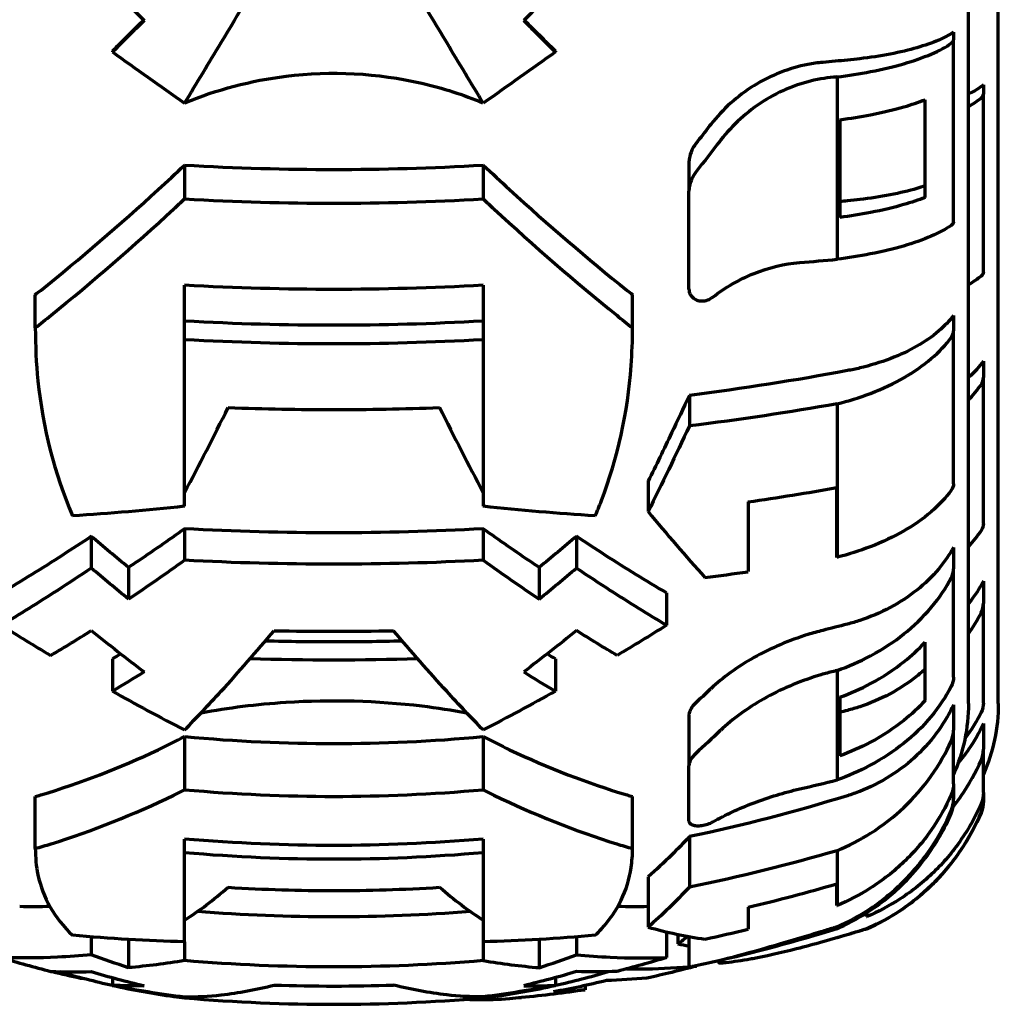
# Model space of a CAD drawing. Header units: millimetres. Extents: x 0 to 1189, y 0 to 841.
# Tile 11 of 56: x 374 to 407, y 267 to 300. Entities that reach past the tile are written whole.
import ezdxf

# ---------------------------------------------------------------- set-up
doc = ezdxf.new("R2010")
doc.units = ezdxf.units.MM
doc.header["$LTSCALE"] = 0.75
doc.layers.add('Visible', color=7, linetype='Continuous', lineweight=70)

msp = doc.modelspace()

# ---------------------------------------------------------------- linework, layer by layer
at = {"layer": 'Visible', "extrusion": (0, 1, 0)}
for p, q in [((405.971, 277.223), (405.971, 338.531)), ((406.971, 277.223), (406.971, 338.531)), ((405.471, 299.694), (405.471, 299.435)), ((405.471, 293.341), (405.471, 299.435)), ((377.303, 299.059), (377.303, 299.033)), ((392.138, 299.059), (392.138, 299.033)), ((401.572, 298.198), (401.572, 292.093)), ((406.471, 297.931), (406.471, 297.624)), ((404.521, 294.164), (404.521, 297.436)), ((406.471, 291.662), (406.471, 297.624)), ((401.667, 296.767), (401.667, 293.492)), ((379.721, 295.247), (379.721, 294.112)), ((389.721, 295.247), (389.721, 294.112)), ((396.611, 295.318), (396.611, 294.368)), ((396.611, 291.098), (396.611, 294.368)), ((379.721, 283.823), (379.721, 291.223)), ((389.721, 291.223), (389.721, 283.823)), ((374.721, 289.795), (374.721, 290.906)), ((394.721, 289.795), (394.721, 290.906)), ((405.471, 290.206), (405.471, 289.694)), ((405.471, 284.58), (405.471, 289.694)), ((406.471, 288.685), (406.471, 288.133)), ((406.471, 283.247), (406.471, 288.133)), ((396.624, 287.537), (396.624, 286.514)), ((401.572, 287.253), (401.572, 282.116)), ((395.243, 284.665), (395.243, 283.647)), ((401.561, 282.114), (401.561, 284.448)), ((398.59, 283.972), (398.59, 281.635)), ((379.721, 283.071), (379.721, 282.017)), ((389.721, 283.071), (389.721, 282.017)), ((376.596, 282.818), (376.596, 281.756)), ((392.846, 282.818), (392.846, 281.756)), ((405.471, 282.448), (405.471, 281.734)), ((401.561, 282.114), (401.572, 282.116)), ((377.846, 281.778), (377.846, 280.716)), ((391.596, 281.778), (391.596, 280.716)), ((405.471, 278.1), (405.471, 281.734)), ((406.471, 281.317), (406.471, 280.574)), ((395.859, 280.925), (395.859, 279.844)), ((406.471, 277.243), (406.471, 280.574)), ((404.521, 277.319), (404.521, 279.276)), ((377.303, 278.715), (377.303, 277.633)), ((392.138, 278.715), (392.138, 277.633)), ((401.572, 278.327), (401.572, 274.661)), ((401.667, 277.433), (401.667, 275.467)), ((405.471, 277.179), (405.471, 276.332)), ((396.611, 276.821), (396.611, 275.134)), ((405.471, 274.534), (405.471, 276.332)), ((406.471, 276.55), (406.471, 275.688)), ((379.721, 276.112), (379.721, 274.334)), ((389.721, 276.112), (389.721, 274.334)), ((406.471, 274.238), (406.471, 275.688)), ((396.611, 273.287), (396.611, 275.134)), ((405.471, 274.534), (405.471, 274.018)), ((374.721, 272.365), (374.721, 274.106)), ((394.721, 272.365), (394.721, 274.106)), ((405.471, 273.952), (405.471, 274.018)), ((406.471, 274.238), (406.471, 273.952)), ((379.721, 269.243), (379.721, 272.684)), ((389.721, 272.684), (389.721, 269.243)), ((396.624, 272.764), (396.624, 271.071)), ((401.572, 272.293), (401.572, 270.458)), ((404.521, 272.035), (404.521, 272.041)), ((395.243, 271.423), (395.243, 269.738)), ((401.561, 270.455), (401.561, 271.187)), ((398.59, 270.399), (398.59, 269.661)), ((401.561, 270.455), (401.572, 270.458)), ((402.561, 270.086), (402.561, 270.215)), ((402.561, 270.086), (402.572, 270.09)), ((402.572, 270.222), (402.572, 270.09)), ((401.572, 269.743), (401.572, 269.679)), ((401.667, 269.728), (401.667, 269.722)), ((402.572, 269.679), (402.572, 269.679)), ((376.596, 269.407), (376.596, 268.809)), ((377.846, 269.32), (377.846, 268.377)), ((391.596, 269.32), (391.596, 268.377)), ((392.846, 269.407), (392.846, 268.809)), ((395.859, 269.574), (395.859, 268.716)), ((396.243, 269.488), (396.243, 269.171)), ((396.611, 269.417), (396.611, 268.407)), ((379.721, 269.243), (379.721, 268.612)), ((389.721, 269.243), (389.721, 268.612)), ((396.859, 268.442), (396.859, 268.432)), ((397.611, 268.606), (397.611, 268.544)), ((377.303, 268.042), (377.303, 267.785)), ((392.138, 268.042), (392.138, 267.785)), ((393.138, 267.778), (393.138, 267.64)), ((379.721, 267.399), (379.721, 267.368)), ((389.721, 267.399), (389.721, 267.368))]:
    msp.add_line(p, q, dxfattribs=at)
at = {"layer": 'Visible', "extrusion": (2e-16, 0, -1)}
for centre, radius, start, end in [((-400.08, 277.223), 5.891, 180, 203.777), ((-401.08, 277.223), 5.891, 180, 203.777), ((-404.471, 273.952), 1, 180, 202.8429), ((-405.471, 273.952), 1, 180, 202.8429), ((-399.595, 276.427), 7.375, 202.8429, 246.1946), ((-398.595, 276.427), 7.375, 202.8429, 216.5442), ((-384.721, 324.04), 56.914, 252.7771, 257.1282), ((-398.595, 276.427), 7.375, 245.3825, 246.1946), ((-385.721, 324.04), 56.914, 252.7771, 253.8212), ((-385.721, 324.04), 56.914, 264.6738, 265.0766)]:
    msp.add_arc(centre, radius, start, end, dxfattribs=at)
for centre, major_axis, ratio, start_param, end_param in [((385.181, 307.56), (31.993, 31.996), 0.010056, 1.795985, 1.829638), ((385.183, 307.565), (33.291, 33.294), 0.010083, 1.787169, 1.819835), ((384.26, 307.56), (-31.993, 31.996), 0.010056, 4.453548, 4.487201), ((384.722, 313.914), (-55.122, 0), 0.289334, 4.395159, 4.410897), ((393.109, 306.054), (39.333, 1.757), 0.213505, 1.363494, 1.366705), ((388.244, 308.734), (25.307, 35.573), 0.332619, 1.678005, 1.695279), ((388.225, 308.748), (26.362, 37.056), 0.332619, 1.678055, 1.70752), ((384.149, 309.568), (-55.807, 0.174), 0.29246, 4.387463, 4.392158), ((384.721, 318.268), (-55.123, 0), 0.570971, 4.39516, 4.49474), ((394.784, 306.477), (13.466, 39.341), 0.219742, 2.026269, 2.112835), ((384.193, 318.773), (54.32, 13.752), 0.601236, 1.803342, 1.872065), ((385.248, 318.773), (-54.32, 13.752), 0.601236, 4.41112, 4.479843), ((384.721, 315.949), (-55.091, 0), 0.599274, 4.621505, 4.803273), ((378.415, 308.386), (-28.232, 35.264), 0.423717, 4.243432, 4.282595), ((391.026, 308.386), (28.232, 35.264), 0.423717, 2.00059, 2.039753), ((382.968, 312.877), (29.613, 36.99), 0.423734, 2.154685, 2.211096), ((384.721, 315.95), (56.845, 0), 0.599274, 1.482724, 1.658869), ((378.451, 308.388), (-29.367, 36.684), 0.423763, 4.243748, 4.281395), ((384.722, 321.604), (-55.122, 0), 0.796721, 4.395159, 4.410897), ((386.309, 312.617), (-29.482, 36.827), 0.423746, 3.986564, 4.02832), ((392.622, 307.328), (36.716, 32.591), 0.48852, 1.898986, 1.940381), ((385.18, 311.304), (28.279, 35.325), 0.423751, 2.297367, 2.306376), ((384.261, 311.304), (-28.279, 35.325), 0.423751, 3.976809, 3.985819), ((384.721, 311.81), (-55.296, 0), 0.599274, 4.661572, 4.763206), ((385.183, 311.355), (29.425, 36.756), 0.423743, 2.263905, 2.296572), ((393.113, 299.953), (39.122, 6.958), 0.576895, 1.456239, 1.45945), ((388.243, 311.589), (13.347, 41.566), 0.590436, 2.313326, 2.3306), ((384.149, 319.734), (-55.797, 1.244), 0.805194, 4.37043, 4.375125), ((388.225, 311.638), (13.904, 43.299), 0.590424, 2.313366, 2.342831), ((384.721, 323.598), (-55.123, 0), 0.944479, 4.39516, 4.49474), ((394.784, 308.635), (5.643, 41.197), 0.363476, 2.665947, 2.752513), ((384.721, 322.708), (-55.091, 0), 0.955371, 4.629349, 4.795429), ((393.101, 296.92), (38.451, 11.864), 0.707413, 1.568755, 1.571965), ((394.113, 296.806), (38.427, 11.843), 0.706679, 1.56844, 1.571652), ((384.193, 323.128), (45.525, 32.669), 0.941727, 2.246573, 2.315296), ((385.248, 323.128), (-45.525, 32.669), 0.941727, 3.96789, 4.036612), ((395.784, 308.824), (4.747, 41.31), 0.369934, 2.790984, 2.811742), ((378.451, 313.085), (-13.312, 45.066), 0.675554, 3.572008, 3.609656), ((392.622, 314.787), (18.845, 45.334), 0.778782, 2.570328, 2.611723), ((389.225, 313.127), (-10.467, 44.256), 0.613565, 3.179417, 3.208882), ((382.968, 314.626), (13.425, 45.441), 0.675545, 2.826401, 2.882813), ((384.721, 322.71), (56.845, 0), 0.955371, 1.482724, 1.658869), ((393.622, 315.356), (15.821, 46.476), 0.790947, 2.654195, 2.69559), ((388.225, 313.092), (-8.567, 44.663), 0.622707, 3.110325, 3.13979), ((386.309, 314.372), (-13.365, 45.241), 0.675548, 3.314838, 3.356594), ((387.309, 314.411), (-11.093, 45.851), 0.686102, 3.241599, 3.283355), ((385.183, 313.816), (13.34, 45.154), 0.675548, 2.935629, 2.968295)]:
    msp.add_ellipse(centre, major_axis=major_axis, ratio=ratio, start_param=start_param, end_param=end_param, dxfattribs=at)
at = {"layer": 'Visible'}
for centre, major_axis, ratio, start_param, end_param in [((384.258, 307.565), (-33.291, 33.294), 0.010083, 1.787169, 1.819835), ((404.469, 299.435), (1.002, 0), 0.289308, -0.398394, -0.000025), ((405.469, 297.624), (1.002, 0), 0.341997, -0.398402, -0.000033), ((384.73, 307.674), (56.426, 0), 0.289318, -1.290881, -1.267704), ((404.469, 289.694), (1.002, 0), 0.57095, -0.398443, -0.000074), ((405.469, 288.133), (1.002, 0), 0.615642, -0.398453, -0.000084), ((379.901, 310.096), (12.991, 39.464), 0.235789, 4.07952, 4.170867), ((389.54, 310.096), (-12.991, 39.464), 0.235789, 2.112318, 2.203665), ((384.722, 315.442), (56.838, 0.001), 0.570946, -1.32431, -1.270019), ((386.473, 312.877), (-29.613, 36.99), 0.423734, 2.154685, 2.211096), ((390.99, 308.388), (29.367, 36.684), 0.423763, 4.243748, 4.281395), ((384.725, 312.875), (56.445, 0), 0.570958, -1.348929, -1.322622), ((404.469, 281.734), (1.002, 0), 0.796704, -0.39852, -0.000151), ((405.469, 280.574), (1.002, 0), 0.829024, -0.39854, -0.000171), ((376.819, 307.328), (-36.716, 32.591), 0.48852, 1.898986, 1.940381), ((383.132, 312.617), (29.482, 36.827), 0.423746, 3.986564, 4.02832), ((384.721, 313.487), (-56.484, 0), 0.599274, 1.53538, 1.606212), ((384.258, 311.355), (-29.425, 36.756), 0.423743, 2.263905, 2.296572), ((404.469, 276.332), (1.002, 0), 0.944471, -0.398711, -0.000342), ((405.469, 275.688), (1.002, 0), 0.961255, -0.398787, -0.000418), ((384.73, 317.568), (56.426, 0), 0.796711, -1.290886, -1.267708), ((404.469, 274.018), (1.002, 0.006), 0.999787, -0.404323, -0.005954), ((405.469, 273.952), (-1.002, 0.004), 0.999392, 2.746767, 3.145136), ((379.901, 309.985), (4.794, 41.27), 0.369362, 3.43502, 3.526367), ((389.54, 309.985), (-4.794, 41.27), 0.369362, 2.756818, 2.848165), ((384.722, 322.458), (56.838, 0.001), 0.944469, -1.324329, -1.270037), ((384.725, 321.339), (56.445, 0.001), 0.944474, -1.348937, -1.322629), ((376.819, 314.787), (-18.845, 45.334), 0.778782, 2.570328, 2.611723), ((390.99, 313.085), (13.312, 45.066), 0.675554, 3.572008, 3.609656), ((386.473, 314.626), (-13.425, 45.441), 0.675545, 2.826401, 2.882813), ((383.132, 314.372), (13.365, 45.241), 0.675548, 3.314838, 3.356594), ((377.819, 315.356), (-15.821, 46.476), 0.790947, 2.671822, 2.69559), ((384.132, 314.411), (11.093, 45.851), 0.686102, 3.241599, 3.244845), ((384.721, 321.725), (-56.484, 0), 0.955371, 1.53538, 1.606212), ((384.258, 313.816), (-13.34, 45.154), 0.675548, 2.935629, 2.968295), ((385.258, 313.932), (-11.072, 45.763), 0.686102, 3.008868, 3.041534)]:
    msp.add_ellipse(centre, major_axis=major_axis, ratio=ratio, start_param=start_param, end_param=end_param, dxfattribs=at)
for points, knots in [([(379.721, 297.317), (380.124, 297.987), (380.532, 298.664), (381.533, 300.327), (382.129, 301.316), (382.721, 302.3)], [-19.5470654, -19.5470654, -19.5470654, -19.5470654, -19.3224133, -19.3224133, -18.9996033, -18.9996033, -18.9996033, -18.9996033]), ([(389.721, 297.317), (389.317, 297.987), (388.909, 298.664), (387.908, 300.327), (387.312, 301.316), (386.721, 302.3)], [17.408031, 17.408031, 17.408031, 17.408031, 17.632683, 17.632683, 17.9554931, 17.9554931, 17.9554931, 17.9554931]), ([(405.471, 299.694), (405.338, 299.608), (405.172, 299.518), (404.757, 299.339), (404.502, 299.25), (403.987, 299.101), (403.681, 299.027), (403.022, 298.9), (402.669, 298.846), (402.201, 298.79), (402.061, 298.775), (401.916, 298.761)], [2.8500439, 2.8500439, 2.8500439, 2.8500439, 2.9462515, 2.9462515, 3.0553759, 3.0553759, 3.1644386, 3.1644386, 3.2735014, 3.2735014, 3.3166644, 3.3166644, 3.3166644, 3.3166644]), ([(401.572, 298.198), (401.945, 298.245), (402.33, 298.306), (403.105, 298.456), (403.488, 298.548), (404.131, 298.734), (404.451, 298.845), (404.994, 299.081), (405.22, 299.204), (405.392, 299.323)], [-4.0816675, -4.0816675, -4.0816675, -4.0816675, -3.9618291, -3.9618291, -3.8252836, -3.8252836, -3.6886674, -3.6886674, -3.5563533, -3.5563533, -3.5563533, -3.5563533]), ([(401.09, 298.685), (400.925, 298.67), (400.759, 298.647), (399.963, 298.494), (399.349, 298.253), (398.234, 297.562), (397.742, 297.121), (397.327, 296.592), (397.314, 296.575), (397.301, 296.558)], [2.3633104, 2.3633104, 2.3633104, 2.3633104, 2.4153862, 2.4153862, 2.6142476, 2.6142476, 2.8105093, 2.8105093, 2.8169655, 2.8169655, 2.8169655, 2.8169655]), ([(379.729, 297.332), (380.803, 297.775), (381.942, 298.078), (384.637, 298.41), (386.177, 298.329), (388.368, 297.823), (389.054, 297.604), (389.712, 297.332)], [-4.6014627, -4.6014627, -4.6014627, -4.6014627, -4.2919798, -4.2919798, -3.8917813, -3.8917813, -3.7013752, -3.7013752, -3.7013752, -3.7013752]), ([(401.449, 298.187), (401.309, 298.174), (401.17, 298.156), (400.398, 298.021), (399.78, 297.789), (398.655, 297.115), (398.156, 296.682), (397.716, 296.137), (397.687, 296.1), (397.658, 296.063)], [2.3628766, 2.3628766, 2.3628766, 2.3628766, 2.4067943, 2.4067943, 2.6057136, 2.6057136, 2.8021395, 2.8021395, 2.8164491, 2.8164491, 2.8164491, 2.8164491]), ([(406.471, 297.931), (406.338, 297.828), (406.172, 297.723), (405.975, 297.622), (405.973, 297.621), (405.971, 297.62)], [2.85004391, 2.85004391, 2.85004391, 2.85004391, 2.94625152, 2.94625152, 2.94736491, 2.94736491, 2.94736491, 2.94736491]), ([(401.667, 296.767), (402.011, 296.812), (402.361, 296.868), (403.105, 297.012), (403.489, 297.105), (404.054, 297.268), (404.297, 297.349), (404.521, 297.436)], [-4.069161, -4.069161, -4.069161, -4.069161, -3.9594341, -3.9594341, -3.8229021, -3.8229021, -3.7194059, -3.7194059, -3.7194059, -3.7194059]), ([(396.843, 295.965), (396.807, 295.918), (396.774, 295.869), (396.695, 295.727), (396.658, 295.631), (396.623, 295.476), (396.615, 295.42), (396.612, 295.364), (396.612, 295.348), (396.611, 295.333), (396.611, 295.318)], [0.57879869, 0.57879869, 0.57879869, 0.57879869, 0.59663945, 0.59663945, 0.62828561, 0.62828561, 0.64611018, 0.64611018, 0.64611018, 0.65098718, 0.65098718, 0.65098718, 0.65098718]), ([(374.721, 290.906), (374.781, 290.954), (374.841, 291.002), (376.225, 292.113), (377.548, 293.25), (379.132, 294.698), (379.428, 294.971), (379.721, 295.247)], [17.4746476, 17.4746476, 17.4746476, 17.4746476, 17.4981244, 17.4981244, 18.0162376, 18.0162376, 18.1360299, 18.1360299, 18.1360299, 18.1360299]), ([(379.721, 295.247), (381.438, 295.147), (383.131, 295.1), (386.311, 295.1), (388.003, 295.147), (389.721, 295.247)], [18.0059202, 18.0059202, 18.0059202, 18.0059202, 18.4829061, 18.4829061, 18.9598921, 18.9598921, 18.9598921, 18.9598921]), ([(389.721, 295.247), (390.014, 294.971), (390.309, 294.698), (391.893, 293.25), (393.216, 292.113), (394.601, 291.002), (394.661, 290.954), (394.721, 290.906)], [16.6833676, 16.6833676, 16.6833676, 16.6833676, 16.8031599, 16.8031599, 17.3212731, 17.3212731, 17.3447499, 17.3447499, 17.3447499, 17.3447499]), ([(396.843, 295.01), (396.808, 294.965), (396.776, 294.918), (396.697, 294.778), (396.659, 294.683), (396.623, 294.527), (396.615, 294.468), (396.612, 294.41), (396.612, 294.396), (396.611, 294.382), (396.611, 294.368)], [0.57737749, 0.57737749, 0.57737749, 0.57737749, 0.59475126, 0.59475126, 0.62625191, 0.62625191, 0.6448508, 0.6448508, 0.6448508, 0.64934479, 0.64934479, 0.64934479, 0.64934479]), ([(404.521, 294.547), (404.428, 294.517), (404.335, 294.487), (403.984, 294.386), (403.678, 294.312), (403.019, 294.184), (402.666, 294.13), (402.198, 294.074), (402.059, 294.059), (401.916, 294.045)], [3.0257977, 3.0257977, 3.0257977, 3.0257977, 3.0657466, 3.0657466, 3.1748762, 3.1748762, 3.2840059, 3.2840059, 3.3268295, 3.3268295, 3.3268295, 3.3268295]), ([(374.721, 289.795), (374.898, 289.936), (375.074, 290.078), (376.635, 291.342), (378.017, 292.539), (379.48, 293.888), (379.6, 294), (379.721, 294.112)], [-6.0159843, -6.0159843, -6.0159843, -6.0159843, -5.9467443, -5.9467443, -5.4053806, -5.4053806, -5.3566078, -5.3566078, -5.3566078, -5.3566078]), ([(379.721, 294.112), (381.438, 294.016), (383.128, 293.97), (386.313, 293.97), (388.003, 294.016), (389.721, 294.112)], [-6.920639, -6.920639, -6.920639, -6.920639, -6.4429476, -6.4429476, -5.9652563, -5.9652563, -5.9652563, -5.9652563]), ([(389.721, 294.112), (389.841, 294), (389.961, 293.888), (391.425, 292.539), (392.806, 291.342), (394.367, 290.078), (394.544, 289.936), (394.721, 289.795)], [-6.7908419, -6.7908419, -6.7908419, -6.7908419, -6.742069, -6.742069, -6.2007054, -6.2007054, -6.1314654, -6.1314654, -6.1314654, -6.1314654]), ([(404.521, 294.164), (404.296, 294.076), (404.051, 293.995), (403.484, 293.83), (403.101, 293.737), (402.358, 293.593), (402.009, 293.537), (401.667, 293.492)], [-0.6503544, -0.6503544, -0.6503544, -0.6503544, -0.5458766, -0.5458766, -0.409261, -0.409261, -0.2999653, -0.2999653, -0.2999653, -0.2999653]), ([(405.392, 293.228), (405.219, 293.107), (404.991, 292.982), (404.444, 292.743), (404.123, 292.631), (403.478, 292.444), (403.095, 292.351), (402.324, 292.201), (401.942, 292.14), (401.572, 292.093)], [-0.8176817, -0.8176817, -0.8176817, -0.8176817, -0.683213, -0.683213, -0.5456153, -0.5456153, -0.4089137, -0.4089137, -0.2898807, -0.2898807, -0.2898807, -0.2898807]), ([(405.471, 293.341), (405.471, 293.305), (405.441, 293.262), (405.393, 293.228), (405.393, 293.228), (405.392, 293.228)], [0.44681284, 0.44681284, 0.44681284, 0.44681284, 0.48438099, 0.48438099, 0.4848196, 0.4848196, 0.4848196, 0.4848196]), ([(397.405, 290.822), (397.827, 291.15), (398.295, 291.42), (399.288, 291.817), (399.804, 291.941), (400.32, 291.984)], [-0.3219243, -0.3219243, -0.3219243, -0.3219243, -0.1609373, -0.1609373, 0, 0, 0, 0]), ([(406.471, 291.662), (406.471, 291.619), (406.441, 291.569), (406.393, 291.529), (406.393, 291.528), (406.392, 291.528)], [0.44681284, 0.44681284, 0.44681284, 0.44681284, 0.48438099, 0.48438099, 0.4848196, 0.4848196, 0.4848196, 0.4848196]), ([(389.721, 291.223), (388.004, 291.129), (386.316, 291.084), (383.125, 291.084), (381.437, 291.129), (379.721, 291.223)], [-20.2998931, -20.2998931, -20.2998931, -20.2998931, -19.8212787, -19.8212787, -19.3426644, -19.3426644, -19.3426644, -19.3426644]), ([(396.611, 291.098), (396.611, 291.065), (396.615, 291.034), (396.633, 290.962), (396.649, 290.923), (396.703, 290.839), (396.745, 290.798), (396.842, 290.737), (396.895, 290.717), (397.012, 290.695), (397.075, 290.694), (397.207, 290.716), (397.274, 290.74), (397.359, 290.789), (397.383, 290.805), (397.405, 290.822)], [0.0011854, 0.0011854, 0.0011854, 0.0011854, 0.0118921, 0.0118921, 0.0261366, 0.0261366, 0.045713, 0.045713, 0.0638758, 0.0638758, 0.0833592, 0.0833592, 0.1044028, 0.1044028, 0.1129139, 0.1129139, 0.1129139, 0.1129139]), ([(405.471, 290.206), (405.338, 290.035), (405.172, 289.859), (404.757, 289.505), (404.502, 289.33), (403.987, 289.036), (403.681, 288.89), (403.022, 288.639), (402.669, 288.533), (402.201, 288.422), (402.061, 288.392), (401.916, 288.365)], [2.8500439, 2.8500439, 2.8500439, 2.8500439, 2.9462515, 2.9462515, 3.0553759, 3.0553759, 3.1644386, 3.1644386, 3.2735014, 3.2735014, 3.3166644, 3.3166644, 3.3166644, 3.3166644]), ([(374.721, 289.795), (374.721, 289.2), (374.75, 288.61), (374.974, 286.439), (375.362, 284.921), (375.971, 283.504)], [11.8642356, 11.8642356, 11.8642356, 11.8642356, 12.0649624, 12.0649624, 12.6112644, 12.6112644, 12.6112644, 12.6112644]), ([(389.721, 290.023), (388.004, 289.928), (386.316, 289.882), (383.125, 289.882), (381.437, 289.928), (379.721, 290.023)], [-19.817453, -19.817453, -19.817453, -19.817453, -19.3387186, -19.3387186, -18.8599842, -18.8599842, -18.8599842, -18.8599842]), ([(393.471, 283.504), (393.544, 283.673), (393.613, 283.845), (394.229, 285.442), (394.561, 286.958), (394.706, 288.953), (394.721, 289.373), (394.721, 289.795)], [1.4412238, 1.4412238, 1.4412238, 1.4412238, 1.506827, 1.506827, 2.0457096, 2.0457096, 2.1881347, 2.1881347, 2.1881347, 2.1881347]), ([(401.572, 287.253), (401.945, 287.347), (402.33, 287.466), (403.105, 287.762), (403.488, 287.944), (404.131, 288.312), (404.451, 288.531), (404.994, 288.995), (405.22, 289.239), (405.392, 289.473)], [0.2897036, 0.2897036, 0.2897036, 0.2897036, 0.409542, 0.409542, 0.5460875, 0.5460875, 0.6827036, 0.6827036, 0.8150178, 0.8150178, 0.8150178, 0.8150178]), ([(389.721, 289.398), (388.005, 289.304), (386.318, 289.259), (383.124, 289.259), (381.436, 289.304), (379.721, 289.398)], [-7.07885, -7.07885, -7.07885, -7.07885, -6.5997659, -6.5997659, -6.1206818, -6.1206818, -6.1206818, -6.1206818]), ([(406.471, 288.685), (406.338, 288.5), (406.172, 288.31), (405.975, 288.129), (405.973, 288.127), (405.971, 288.125)], [2.85004391, 2.85004391, 2.85004391, 2.85004391, 2.94625152, 2.94625152, 2.94736491, 2.94736491, 2.94736491, 2.94736491]), ([(396.624, 287.537), (396.423, 287.106), (396.225, 286.685), (395.773, 285.743), (395.51, 285.204), (395.243, 284.665)], [5.2353136, 5.2353136, 5.2353136, 5.2353136, 5.3879579, 5.3879579, 5.5883827, 5.5883827, 5.5883827, 5.5883827]), ([(381.179, 287.13), (382.39, 287.084), (383.577, 287.061), (385.864, 287.061), (387.051, 287.084), (388.262, 287.13)], [-20.3932221, -20.3932221, -20.3932221, -20.3932221, -20.0502167, -20.0502167, -19.7072114, -19.7072114, -19.7072114, -19.7072114]), ([(405.471, 284.58), (405.471, 284.509), (405.441, 284.425), (405.393, 284.358), (405.393, 284.357), (405.392, 284.356)], [0.44681284, 0.44681284, 0.44681284, 0.44681284, 0.48438099, 0.48438099, 0.4848196, 0.4848196, 0.4848196, 0.4848196]), ([(405.392, 284.356), (405.219, 284.119), (404.991, 283.87), (404.444, 283.4), (404.123, 283.179), (403.478, 282.809), (403.095, 282.625), (402.324, 282.329), (401.942, 282.211), (401.572, 282.116)], [3.5813627, 3.5813627, 3.5813627, 3.5813627, 3.7158313, 3.7158313, 3.8534291, 3.8534291, 3.9901307, 3.9901307, 4.1091636, 4.1091636, 4.1091636, 4.1091636]), ([(406.471, 283.247), (406.471, 283.17), (406.441, 283.079), (406.393, 283.007), (406.393, 283.006), (406.392, 283.006)], [0.44681284, 0.44681284, 0.44681284, 0.44681284, 0.48438099, 0.48438099, 0.4848196, 0.4848196, 0.4848196, 0.4848196]), ([(379.721, 283.071), (379.175, 282.681), (378.623, 282.298), (377.994, 281.877), (377.92, 281.827), (377.846, 281.778)], [6.4700001, 6.4700001, 6.4700001, 6.4700001, 6.693301, 6.693301, 6.7232545, 6.7232545, 6.7232545, 6.7232545]), ([(391.596, 281.778), (391.521, 281.827), (391.447, 281.877), (390.818, 282.298), (390.266, 282.681), (389.721, 283.071)], [5.3380025, 5.3380025, 5.3380025, 5.3380025, 5.367956, 5.367956, 5.5912569, 5.5912569, 5.5912569, 5.5912569]), ([(376.596, 282.818), (376.274, 282.602), (375.95, 282.39), (374.946, 281.744), (374.263, 281.324), (373.582, 280.925)], [6.6749509, 6.6749509, 6.6749509, 6.6749509, 6.8062552, 6.8062552, 7.0814117, 7.0814117, 7.0814117, 7.0814117]), ([(395.859, 280.925), (395.178, 281.324), (394.495, 281.744), (393.491, 282.39), (393.168, 282.602), (392.846, 282.818)], [4.947867, 4.947867, 4.947867, 4.947867, 5.2230235, 5.2230235, 5.3543278, 5.3543278, 5.3543278, 5.3543278]), ([(405.471, 282.448), (405.338, 282.21), (405.172, 281.963), (404.757, 281.469), (404.502, 281.225), (403.987, 280.815), (403.681, 280.611), (403.022, 280.26), (402.669, 280.113), (402.201, 279.958), (402.061, 279.917), (401.916, 279.879)], [2.8500439, 2.8500439, 2.8500439, 2.8500439, 2.9462515, 2.9462515, 3.0553759, 3.0553759, 3.1644386, 3.1644386, 3.2735014, 3.2735014, 3.3166644, 3.3166644, 3.3166644, 3.3166644]), ([(376.596, 281.756), (376.22, 281.502), (375.843, 281.253), (374.838, 280.606), (374.21, 280.216), (373.582, 279.844)], [-5.6143586, -5.6143586, -5.6143586, -5.6143586, -5.4611539, -5.4611539, -5.2078164, -5.2078164, -5.2078164, -5.2078164]), ([(392.846, 281.756), (393.221, 281.502), (393.598, 281.253), (394.603, 280.606), (395.231, 280.216), (395.859, 279.844)], [6.940353, 6.940353, 6.940353, 6.940353, 7.0935578, 7.0935578, 7.3468953, 7.3468953, 7.3468953, 7.3468953]), ([(401.572, 278.327), (401.945, 278.458), (402.33, 278.624), (403.105, 279.037), (403.488, 279.292), (404.131, 279.805), (404.451, 280.11), (404.994, 280.758), (405.22, 281.099), (405.392, 281.424)], [-4.0816675, -4.0816675, -4.0816675, -4.0816675, -3.9618291, -3.9618291, -3.8252836, -3.8252836, -3.6886674, -3.6886674, -3.5563533, -3.5563533, -3.5563533, -3.5563533]), ([(406.471, 281.317), (406.338, 281.069), (406.172, 280.813), (405.975, 280.569), (405.973, 280.566), (405.971, 280.563)], [2.85004391, 2.85004391, 2.85004391, 2.85004391, 2.94625152, 2.94625152, 2.94736491, 2.94736491, 2.94736491, 2.94736491]), ([(379.721, 276.334), (380.124, 276.748), (380.532, 277.18), (381.533, 278.275), (382.129, 278.957), (382.721, 279.659)], [-19.5470654, -19.5470654, -19.5470654, -19.5470654, -19.3224133, -19.3224133, -18.9996033, -18.9996033, -18.9996033, -18.9996033]), ([(389.721, 276.334), (389.317, 276.748), (388.909, 277.18), (387.908, 278.275), (387.312, 278.957), (386.721, 279.659)], [17.408031, 17.408031, 17.408031, 17.408031, 17.632683, 17.632683, 17.9554931, 17.9554931, 17.9554931, 17.9554931]), ([(401.09, 279.668), (400.925, 279.627), (400.759, 279.581), (399.963, 279.336), (399.349, 279.073), (398.234, 278.448), (397.742, 278.093), (397.327, 277.702), (397.314, 277.69), (397.301, 277.677)], [2.3633104, 2.3633104, 2.3633104, 2.3633104, 2.4153862, 2.4153862, 2.6142476, 2.6142476, 2.8105093, 2.8105093, 2.8169655, 2.8169655, 2.8169655, 2.8169655]), ([(387.016, 279.31), (386.235, 279.291), (385.468, 279.281), (383.973, 279.281), (383.206, 279.291), (382.425, 279.31)], [-19.5628767, -19.5628767, -19.5628767, -19.5628767, -19.3387186, -19.3387186, -19.1145606, -19.1145606, -19.1145606, -19.1145606]), ([(401.667, 277.433), (402.011, 277.559), (402.361, 277.713), (403.105, 278.109), (403.489, 278.364), (404.054, 278.815), (404.297, 279.037), (404.521, 279.276)], [-4.069161, -4.069161, -4.069161, -4.069161, -3.9594341, -3.9594341, -3.8229021, -3.8229021, -3.7194059, -3.7194059, -3.7194059, -3.7194059]), ([(401.449, 278.296), (401.309, 278.262), (401.17, 278.224), (400.398, 277.996), (399.78, 277.739), (398.655, 277.123), (398.156, 276.771), (397.716, 276.367), (397.687, 276.34), (397.658, 276.312)], [2.3628766, 2.3628766, 2.3628766, 2.3628766, 2.4067943, 2.4067943, 2.6057136, 2.6057136, 2.8021395, 2.8021395, 2.8164491, 2.8164491, 2.8164491, 2.8164491]), ([(404.521, 278.373), (404.428, 278.289), (404.335, 278.209), (403.984, 277.928), (403.678, 277.724), (403.019, 277.372), (402.666, 277.224), (402.198, 277.07), (402.059, 277.028), (401.916, 276.991)], [3.0257977, 3.0257977, 3.0257977, 3.0257977, 3.0657466, 3.0657466, 3.1748762, 3.1748762, 3.2840059, 3.2840059, 3.3268295, 3.3268295, 3.3268295, 3.3268295]), ([(405.471, 278.1), (405.471, 278), (405.441, 277.882), (405.393, 277.789), (405.393, 277.788), (405.392, 277.787)], [0.44681284, 0.44681284, 0.44681284, 0.44681284, 0.48438099, 0.48438099, 0.4848196, 0.4848196, 0.4848196, 0.4848196]), ([(405.392, 277.787), (405.219, 277.456), (404.991, 277.109), (404.444, 276.453), (404.123, 276.144), (403.478, 275.628), (403.095, 275.372), (402.324, 274.959), (401.942, 274.793), (401.572, 274.661)], [-0.8176817, -0.8176817, -0.8176817, -0.8176817, -0.683213, -0.683213, -0.5456153, -0.5456153, -0.4089137, -0.4089137, -0.2898807, -0.2898807, -0.2898807, -0.2898807]), ([(380.274, 276.91), (381.186, 277.081), (382.139, 277.201), (384.637, 277.362), (386.177, 277.319), (388.175, 277.079), (388.678, 277.002), (389.167, 276.91)], [-4.5495957, -4.5495957, -4.5495957, -4.5495957, -4.2919798, -4.2919798, -3.8917813, -3.8917813, -3.7533639, -3.7533639, -3.7533639, -3.7533639]), ([(396.843, 277.246), (396.807, 277.212), (396.774, 277.177), (396.695, 277.08), (396.658, 277.016), (396.623, 276.918), (396.615, 276.883), (396.612, 276.848), (396.612, 276.839), (396.611, 276.83), (396.611, 276.821)], [0.57879869, 0.57879869, 0.57879869, 0.57879869, 0.59663945, 0.59663945, 0.62828561, 0.62828561, 0.64611018, 0.64611018, 0.64611018, 0.65098718, 0.65098718, 0.65098718, 0.65098718]), ([(404.521, 277.319), (404.296, 277.077), (404.051, 276.852), (403.484, 276.398), (403.101, 276.143), (402.358, 275.747), (402.009, 275.593), (401.667, 275.467)], [-0.6503544, -0.6503544, -0.6503544, -0.6503544, -0.5458766, -0.5458766, -0.409261, -0.409261, -0.2999653, -0.2999653, -0.2999653, -0.2999653]), ([(406.471, 277.243), (406.471, 277.139), (406.441, 277.017), (406.393, 276.92), (406.393, 276.919), (406.392, 276.918)], [0.44681284, 0.44681284, 0.44681284, 0.44681284, 0.48438099, 0.48438099, 0.4848196, 0.4848196, 0.4848196, 0.4848196]), ([(405.471, 277.179), (405.338, 276.896), (405.172, 276.604), (404.757, 276.018), (404.502, 275.729), (403.987, 275.243), (403.681, 275.002), (403.022, 274.586), (402.669, 274.411), (402.201, 274.227), (402.061, 274.178), (401.916, 274.133)], [2.8500439, 2.8500439, 2.8500439, 2.8500439, 2.9462515, 2.9462515, 3.0553759, 3.0553759, 3.1644386, 3.1644386, 3.2735014, 3.2735014, 3.3166644, 3.3166644, 3.3166644, 3.3166644]), ([(406.471, 276.55), (406.338, 276.262), (406.172, 275.965), (405.866, 275.525), (405.746, 275.371), (405.621, 275.226)], [2.8500439, 2.8500439, 2.8500439, 2.8500439, 2.9462515, 2.9462515, 3.0012922, 3.0012922, 3.0012922, 3.0012922]), ([(374.721, 274.106), (374.781, 274.123), (374.841, 274.141), (376.225, 274.555), (377.548, 275.067), (379.132, 275.816), (379.428, 275.961), (379.721, 276.112)], [17.4739176, 17.4739176, 17.4739176, 17.4739176, 17.4973944, 17.4973944, 18.0155075, 18.0155075, 18.1352998, 18.1352998, 18.1352998, 18.1352998]), ([(379.721, 276.112), (381.438, 275.956), (383.131, 275.881), (386.311, 275.881), (388.003, 275.956), (389.721, 276.112)], [18.0059202, 18.0059202, 18.0059202, 18.0059202, 18.4829061, 18.4829061, 18.9598921, 18.9598921, 18.9598921, 18.9598921]), ([(389.721, 276.112), (390.014, 275.961), (390.309, 275.816), (391.893, 275.067), (393.216, 274.555), (394.601, 274.141), (394.661, 274.123), (394.721, 274.106)], [16.6833676, 16.6833676, 16.6833676, 16.6833676, 16.8031599, 16.8031599, 17.3212731, 17.3212731, 17.3447499, 17.3447499, 17.3447499, 17.3447499]), ([(401.572, 272.293), (401.945, 272.449), (402.33, 272.646), (403.105, 273.135), (403.488, 273.437), (404.131, 274.045), (404.451, 274.408), (404.994, 275.175), (405.22, 275.579), (405.392, 275.965)], [0.2897036, 0.2897036, 0.2897036, 0.2897036, 0.409542, 0.409542, 0.5460875, 0.5460875, 0.6827036, 0.6827036, 0.8150178, 0.8150178, 0.8150178, 0.8150178]), ([(396.843, 275.551), (396.808, 275.519), (396.776, 275.486), (396.697, 275.391), (396.659, 275.329), (396.623, 275.23), (396.615, 275.194), (396.612, 275.159), (396.612, 275.151), (396.611, 275.142), (396.611, 275.134)], [0.57737749, 0.57737749, 0.57737749, 0.57737749, 0.59475126, 0.59475126, 0.62625191, 0.62625191, 0.6448508, 0.6448508, 0.6448508, 0.64934479, 0.64934479, 0.64934479, 0.64934479]), ([(405.451, 273.755), (405.546, 273.875), (405.639, 273.999), (405.994, 274.51), (406.22, 274.921), (406.392, 275.314)], [0.6390749, 0.6390749, 0.6390749, 0.6390749, 0.6827036, 0.6827036, 0.8150178, 0.8150178, 0.8150178, 0.8150178]), ([(374.721, 272.365), (374.898, 272.416), (375.074, 272.469), (376.635, 272.954), (378.017, 273.504), (379.48, 274.214), (379.6, 274.273), (379.721, 274.334)], [-6.0159843, -6.0159843, -6.0159843, -6.0159843, -5.9467443, -5.9467443, -5.4053806, -5.4053806, -5.3566078, -5.3566078, -5.3566078, -5.3566078]), ([(379.721, 274.334), (381.438, 274.183), (383.128, 274.112), (386.313, 274.112), (388.003, 274.183), (389.721, 274.334)], [-6.920639, -6.920639, -6.920639, -6.920639, -6.4429476, -6.4429476, -5.9652563, -5.9652563, -5.9652563, -5.9652563]), ([(389.721, 274.334), (389.841, 274.273), (389.961, 274.214), (391.425, 273.504), (392.806, 272.954), (394.367, 272.469), (394.544, 272.416), (394.721, 272.365)], [-6.7900934, -6.7900934, -6.7900934, -6.7900934, -6.7413206, -6.7413206, -6.1999569, -6.1999569, -6.1307169, -6.1307169, -6.1307169, -6.1307169]), ([(397.405, 273.256), (397.827, 273.491), (398.295, 273.709), (399.288, 274.087), (399.804, 274.244), (400.32, 274.362)], [-0.3219243, -0.3219243, -0.3219243, -0.3219243, -0.1609373, -0.1609373, 0, 0, 0, 0]), ([(405.471, 274.534), (405.471, 274.416), (405.441, 274.276), (405.393, 274.166), (405.393, 274.164), (405.392, 274.163)], [0.44681284, 0.44681284, 0.44681284, 0.44681284, 0.48438099, 0.48438099, 0.4848196, 0.4848196, 0.4848196, 0.4848196]), ([(405.392, 274.163), (405.219, 273.771), (404.991, 273.36), (404.444, 272.581), (404.123, 272.216), (403.478, 271.603), (403.095, 271.3), (402.324, 270.81), (401.942, 270.614), (401.572, 270.458)], [3.5813627, 3.5813627, 3.5813627, 3.5813627, 3.7158313, 3.7158313, 3.8534291, 3.8534291, 3.9901307, 3.9901307, 4.1091636, 4.1091636, 4.1091636, 4.1091636]), ([(406.471, 274.238), (406.471, 274.117), (406.441, 273.976), (406.393, 273.863), (406.393, 273.862), (406.392, 273.861)], [0.44681284, 0.44681284, 0.44681284, 0.44681284, 0.48438099, 0.48438099, 0.4848196, 0.4848196, 0.4848196, 0.4848196]), ([(401.572, 269.743), (401.945, 269.908), (402.33, 270.116), (403.105, 270.634), (403.488, 270.954), (404.131, 271.598), (404.451, 271.981), (404.994, 272.794), (405.22, 273.221), (405.392, 273.63)], [-4.0816675, -4.0816675, -4.0816675, -4.0816675, -3.9618291, -3.9618291, -3.8252836, -3.8252836, -3.6886674, -3.6886674, -3.5563533, -3.5563533, -3.5563533, -3.5563533]), ([(406.392, 273.861), (406.219, 273.461), (405.991, 273.043), (405.444, 272.251), (405.123, 271.879), (404.478, 271.255), (404.095, 270.947), (403.324, 270.448), (402.942, 270.249), (402.572, 270.09)], [3.5813627, 3.5813627, 3.5813627, 3.5813627, 3.7158313, 3.7158313, 3.8534291, 3.8534291, 3.9901307, 3.9901307, 4.1091636, 4.1091636, 4.1091636, 4.1091636]), ([(396.611, 273.287), (396.611, 273.27), (396.615, 273.254), (396.633, 273.218), (396.649, 273.2), (396.703, 273.163), (396.745, 273.147), (396.842, 273.129), (396.895, 273.126), (397.012, 273.131), (397.075, 273.14), (397.207, 273.171), (397.274, 273.193), (397.359, 273.231), (397.383, 273.243), (397.405, 273.256)], [0.0011854, 0.0011854, 0.0011854, 0.0011854, 0.0118921, 0.0118921, 0.0261366, 0.0261366, 0.045713, 0.045713, 0.0638758, 0.0638758, 0.0833592, 0.0833592, 0.1044028, 0.1044028, 0.1129139, 0.1129139, 0.1129139, 0.1129139]), ([(402.572, 269.679), (402.945, 269.844), (403.33, 270.052), (404.105, 270.57), (404.488, 270.889), (405.131, 271.533), (405.451, 271.916), (405.994, 272.728), (406.22, 273.156), (406.392, 273.564)], [-4.0816675, -4.0816675, -4.0816675, -4.0816675, -3.9618291, -3.9618291, -3.8252836, -3.8252836, -3.6886674, -3.6886674, -3.5563533, -3.5563533, -3.5563533, -3.5563533]), ([(389.721, 272.684), (388.004, 272.538), (386.316, 272.467), (383.125, 272.467), (381.437, 272.538), (379.721, 272.684)], [-20.2998931, -20.2998931, -20.2998931, -20.2998931, -19.8212787, -19.8212787, -19.3426644, -19.3426644, -19.3426644, -19.3426644]), ([(396.624, 272.764), (396.423, 272.547), (396.225, 272.341), (395.773, 271.896), (395.51, 271.654), (395.243, 271.423)], [5.2353136, 5.2353136, 5.2353136, 5.2353136, 5.3879579, 5.3879579, 5.5883827, 5.5883827, 5.5883827, 5.5883827]), ([(374.721, 272.365), (374.721, 272.062), (374.75, 271.769), (374.974, 270.718), (375.362, 270.04), (375.971, 269.461)], [11.8642356, 11.8642356, 11.8642356, 11.8642356, 12.0649624, 12.0649624, 12.6112644, 12.6112644, 12.6112644, 12.6112644]), ([(393.471, 269.461), (393.544, 269.531), (393.613, 269.602), (394.229, 270.269), (394.561, 270.959), (394.706, 271.94), (394.721, 272.15), (394.721, 272.365)], [1.4412238, 1.4412238, 1.4412238, 1.4412238, 1.506827, 1.506827, 2.0457096, 2.0457096, 2.1881347, 2.1881347, 2.1881347, 2.1881347]), ([(389.721, 272.223), (388.005, 272.076), (386.318, 272.005), (383.124, 272.005), (381.436, 272.076), (379.721, 272.223)], [-7.07885, -7.07885, -7.07885, -7.07885, -6.5997659, -6.5997659, -6.1206818, -6.1206818, -6.1206818, -6.1206818]), ([(401.667, 269.728), (402.011, 269.886), (402.361, 270.079), (403.105, 270.576), (403.489, 270.896), (404.054, 271.462), (404.297, 271.741), (404.521, 272.041)], [-4.069161, -4.069161, -4.069161, -4.069161, -3.9594341, -3.9594341, -3.8229021, -3.8229021, -3.7194059, -3.7194059, -3.7194059, -3.7194059]), ([(381.179, 271.068), (382.39, 270.995), (383.577, 270.959), (385.864, 270.959), (387.051, 270.995), (388.262, 271.068)], [-20.3932221, -20.3932221, -20.3932221, -20.3932221, -20.0502167, -20.0502167, -19.7072114, -19.7072114, -19.7072114, -19.7072114]), ([(401.449, 269.705), (401.309, 269.662), (401.17, 269.619), (400.398, 269.384), (399.78, 269.201), (398.655, 268.878), (398.156, 268.742), (397.716, 268.632), (397.687, 268.625), (397.658, 268.618)], [2.3628766, 2.3628766, 2.3628766, 2.3628766, 2.4067943, 2.4067943, 2.6057136, 2.6057136, 2.8021395, 2.8021395, 2.8164491, 2.8164491, 2.8164491, 2.8164491]), ([(402.449, 269.641), (402.309, 269.598), (402.17, 269.555), (401.398, 269.324), (400.78, 269.151), (399.655, 268.863), (399.156, 268.75), (398.716, 268.67), (398.687, 268.665), (398.658, 268.66)], [2.3628766, 2.3628766, 2.3628766, 2.3628766, 2.4067943, 2.4067943, 2.6057136, 2.6057136, 2.8021395, 2.8021395, 2.8164491, 2.8164491, 2.8164491, 2.8164491]), ([(376.596, 268.809), (376.22, 268.773), (375.843, 268.746), (374.838, 268.699), (374.21, 268.695), (373.582, 268.716)], [-5.6143586, -5.6143586, -5.6143586, -5.6143586, -5.4611539, -5.4611539, -5.2078164, -5.2078164, -5.2078164, -5.2078164]), ([(392.846, 268.809), (393.221, 268.773), (393.598, 268.746), (394.603, 268.699), (395.231, 268.695), (395.859, 268.716)], [6.940353, 6.940353, 6.940353, 6.940353, 7.0935578, 7.0935578, 7.3468953, 7.3468953, 7.3468953, 7.3468953]), ([(394.523, 268.335), (394.674, 268.334), (394.825, 268.334), (395.521, 268.341), (396.066, 268.366), (396.611, 268.41)], [7.032216, 7.032216, 7.032216, 7.032216, 7.0935578, 7.0935578, 7.3135801, 7.3135801, 7.3135801, 7.3135801]), ([(396.843, 268.439), (396.808, 268.432), (396.776, 268.426), (396.697, 268.412), (396.659, 268.407), (396.623, 268.404), (396.615, 268.404), (396.612, 268.405), (396.612, 268.406), (396.611, 268.406), (396.611, 268.407)], [0.57737749, 0.57737749, 0.57737749, 0.57737749, 0.59475126, 0.59475126, 0.62625191, 0.62625191, 0.6448508, 0.6448508, 0.6448508, 0.64934479, 0.64934479, 0.64934479, 0.64934479]), ([(397.843, 268.54), (397.808, 268.535), (397.776, 268.532), (397.697, 268.526), (397.659, 268.526), (397.623, 268.532), (397.615, 268.535), (397.612, 268.54), (397.612, 268.542), (397.611, 268.543), (397.611, 268.544)], [0.57737749, 0.57737749, 0.57737749, 0.57737749, 0.59475126, 0.59475126, 0.62625191, 0.62625191, 0.6448508, 0.6448508, 0.6448508, 0.64934479, 0.64934479, 0.64934479, 0.64934479]), ([(377.313, 267.783), (378.002, 267.63), (378.685, 267.507), (379.48, 267.398), (379.6, 267.383), (379.721, 267.368)], [-5.6770085, -5.6770085, -5.6770085, -5.6770085, -5.4053806, -5.4053806, -5.3566078, -5.3566078, -5.3566078, -5.3566078]), ([(379.721, 267.399), (380.124, 267.4), (380.532, 267.421), (381.533, 267.53), (382.129, 267.644), (382.721, 267.796)], [-19.5470654, -19.5470654, -19.5470654, -19.5470654, -19.3224133, -19.3224133, -18.9996033, -18.9996033, -18.9996033, -18.9996033]), ([(389.721, 267.399), (389.317, 267.4), (388.909, 267.421), (387.908, 267.53), (387.312, 267.644), (386.721, 267.796)], [17.408031, 17.408031, 17.408031, 17.408031, 17.632683, 17.632683, 17.9554931, 17.9554931, 17.9554931, 17.9554931]), ([(389.721, 267.368), (389.841, 267.383), (389.961, 267.398), (390.756, 267.507), (391.439, 267.63), (392.128, 267.783)], [-6.7908419, -6.7908419, -6.7908419, -6.7908419, -6.742069, -6.742069, -6.4704412, -6.4704412, -6.4704412, -6.4704412]), ([(379.721, 267.368), (381.438, 267.221), (383.128, 267.15), (386.313, 267.15), (388.003, 267.221), (389.721, 267.368)], [-6.920639, -6.920639, -6.920639, -6.920639, -6.4429476, -6.4429476, -5.9652563, -5.9652563, -5.9652563, -5.9652563]), ([(390.605, 267.337), (390.239, 267.306), (389.87, 267.292), (389.346, 267.299), (389.194, 267.305), (389.042, 267.313)], [17.4294453, 17.4294453, 17.4294453, 17.4294453, 17.632683, 17.632683, 17.7156391, 17.7156391, 17.7156391, 17.7156391])]:
    msp.add_open_spline(points, degree=3, knots=knots, dxfattribs=at)
for points in [[(376.596, 301.856), (377.183, 301.269), (377.773, 300.679), (378.363, 300.089)], [(392.846, 301.856), (392.258, 301.269), (391.668, 300.679), (391.078, 300.089)], [(377.303, 299.033), (378.083, 298.479), (378.894, 297.903), (379.721, 297.317)], [(392.138, 299.033), (391.358, 298.479), (390.547, 297.903), (389.721, 297.317)], [(405.97, 297.202), (406.133, 297.298), (406.275, 297.396), (406.392, 297.491)], [(406.392, 291.528), (406.275, 291.432), (406.133, 291.333), (405.97, 291.236)], [(405.97, 287.373), (406.133, 287.546), (406.275, 287.722), (406.392, 287.893)], [(401.572, 287.253), (399.988, 286.974), (398.324, 286.723), (396.624, 286.514)], [(395.243, 283.647), (395.868, 282.892), (396.507, 282.149), (397.146, 281.437)], [(406.392, 283.006), (406.275, 282.833), (406.133, 282.655), (405.97, 282.48)], [(405.97, 279.551), (406.133, 279.784), (406.275, 280.021), (406.392, 280.252)], [(376.596, 279.663), (377.183, 279.19), (377.773, 278.728), (378.363, 278.279)], [(392.846, 279.663), (392.258, 279.19), (391.668, 278.728), (391.078, 278.279)], [(377.303, 277.633), (378.083, 277.197), (378.894, 276.76), (379.721, 276.334)], [(392.138, 277.633), (391.358, 277.197), (390.547, 276.76), (389.721, 276.334)], [(406.392, 276.918), (406.248, 276.63), (406.065, 276.332), (405.851, 276.044)], [(401.572, 272.293), (399.988, 271.832), (398.324, 271.417), (396.624, 271.071)], [(375.212, 270.424), (374.874, 270.415), (374.536, 270.414), (374.198, 270.42)], [(395.243, 270.42), (394.905, 270.414), (394.567, 270.415), (394.229, 270.424)], [(395.243, 269.738), (395.868, 269.558), (396.507, 269.421), (397.146, 269.335)], [(396.243, 269.171), (396.365, 269.148), (396.488, 269.125), (396.611, 269.105)], [(396.754, 268.422), (396.789, 268.426), (396.824, 268.429), (396.859, 268.432)], [(375.539, 268.244), (376.129, 268.069), (376.717, 267.917), (377.303, 267.786)], [(376.596, 268.247), (377.183, 268.069), (377.773, 267.911), (378.363, 267.774)], [(392.846, 268.247), (392.258, 268.069), (391.668, 267.911), (391.078, 267.774)], [(392.138, 267.786), (392.724, 267.917), (393.313, 268.069), (393.902, 268.244)], [(377.303, 267.785), (378.083, 267.633), (378.894, 267.503), (379.721, 267.399)], [(392.138, 267.785), (391.358, 267.633), (390.547, 267.503), (389.721, 267.399)], [(393.846, 267.944), (393.258, 267.798), (392.668, 267.672), (392.078, 267.567)], [(393.138, 267.64), (392.448, 267.532), (391.732, 267.442), (391.004, 267.373)]]:
    msp.add_open_spline(points, degree=3, dxfattribs=at)

doc.saveas('drawing.dxf')
